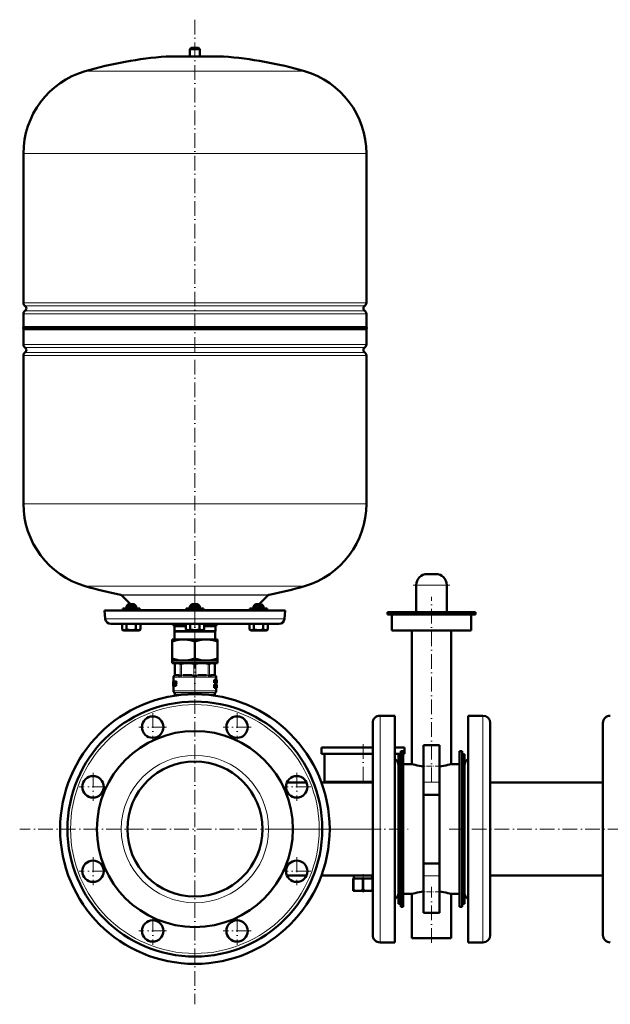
# Model space of a CAD drawing. Extents: x -1976 to 2357, y -1746 to 636.
# Tile 49 of 55: x 1127 to 1609, y -316 to 488. Entities that reach past the tile are written whole.
import ezdxf

# ---------------------------------------------------------------- set-up
doc = ezdxf.new("R2010")
doc.units = 0
doc.linetypes.add('DASHDOT', pattern=[18.5, 12, -3, 0.5, -3])

msp = doc.modelspace()

# ---------------------------------------------------------------- linework, layer by layer
at = {"color": 7, "linetype": 'DASHDOT', "lineweight": 18}
for p, q in [((1270.14, 487.8), (1270.14, -16.49)), ((1448.29, 26.4), (1478.29, 26.4)), ((1270.14, 22.36), (1270.14, -23.43)), ((1463.29, -134.37), (1463.29, 16.89)), ((1270.14, -29.67), (1270.14, -315.75)), ((1235.7, -78.19), (1235.7, -100.94)), ((1304.58, -78.19), (1304.58, -100.94)), ((1247.07, -89.56), (1224.32, -89.56)), ((1315.96, -89.56), (1293.21, -89.56)), ((1407.39, -103.41), (1407.39, -137.01)), ((1186.99, -126.9), (1186.99, -149.65)), ((1353.29, -126.9), (1353.29, -149.65)), ((1198.37, -138.27), (1175.62, -138.27)), ((1364.67, -138.27), (1341.92, -138.27)), ((1413.18, -172.71), (1127.1, -172.71)), ((1336.22, -172.71), (1445.39, -172.71)), ((1637.69, -172.71), (1476.89, -172.71)), ((1186.99, -195.78), (1186.99, -218.53)), ((1353.29, -195.78), (1353.29, -218.53)), ((1198.37, -207.15), (1175.62, -207.15)), ((1364.67, -207.15), (1341.92, -207.15)), ((1463.29, -265.52), (1463.29, -219.85)), ((1235.7, -244.49), (1235.7, -267.24)), ((1304.58, -244.49), (1304.58, -267.24)), ((1247.07, -255.86), (1224.32, -255.86)), ((1315.96, -255.86), (1293.21, -255.86))]:
    msp.add_line(p, q, dxfattribs=at)
at = {"color": 7, "lineweight": 50}
for p, q in [((1267.14, 464.74), (1266.14, 463.74)), ((1266.14, 463.74), (1270.14, 463.74)), ((1266.14, 463.74), (1266.14, 457.74)), ((1267.14, 464.74), (1270.14, 464.74)), ((1270.14, 464.74), (1273.14, 464.74)), ((1270.14, 463.74), (1274.14, 463.74)), ((1273.14, 464.74), (1274.14, 463.74)), ((1274.14, 463.74), (1274.14, 457.74)), ((1247.14, 457.74), (1293.14, 457.74)), ((1266.14, 457.74), (1247.14, 457.74)), ((1293.14, 457.74), (1274.14, 457.74)), ((1130.14, 256.62), (1130.14, 378.58)), ((1410.14, 256.62), (1410.14, 378.58)), ((1130.14, 236.94), (1130.14, 247.86)), ((1410.14, 236.94), (1410.14, 247.86)), ((1130.14, 236.94), (1270.14, 236.94)), ((1410.14, 235.24), (1130.14, 235.24)), ((1130.14, 235.24), (1130.14, 222.62)), ((1270.14, 236.94), (1369.14, 236.94)), ((1369.14, 236.94), (1410.14, 236.94)), ((1410.14, 222.62), (1410.14, 235.24)), ((1130.14, 213.86), (1130.14, 92.74)), ((1410.14, 92.74), (1410.14, 213.86)), ((1466.79, 35.4), (1459.79, 35.4)), ((1450.79, 4.4), (1450.79, 26.4)), ((1475.79, 4.4), (1475.79, 26.4)), ((1210.25, 18.13), (1217.64, 10.74)), ((1322.64, 10.74), (1330.03, 18.13)), ((1215.78, 10.74), (1214.18, 9.14)), ((1215.78, 10.74), (1214.18, 9.14)), ((1221.64, 9.14), (1214.18, 9.14)), ((1214.18, 7.24), (1214.18, 9.14)), ((1220.26, 10.74), (1215.78, 10.74)), ((1220.58, 10.74), (1220.26, 10.74)), ((1220.58, 10.74), (1222.18, 9.14)), ((1222.18, 9.14), (1221.64, 9.14)), ((1222.18, 7.24), (1222.18, 9.14)), ((1267.74, 10.74), (1266.14, 9.14)), ((1266.68, 9.14), (1266.14, 9.14)), ((1266.14, 7.24), (1266.14, 9.14)), ((1274.14, 9.14), (1266.68, 9.14)), ((1268.06, 10.74), (1267.74, 10.74)), ((1272.54, 10.74), (1268.06, 10.74)), ((1272.54, 10.74), (1274.14, 9.14)), ((1274.14, 7.24), (1274.14, 9.14)), ((1319.7, 10.74), (1318.1, 9.14)), ((1322.1, 9.14), (1318.1, 9.14)), ((1318.1, 7.24), (1318.1, 9.14)), ((1322.1, 10.74), (1319.7, 10.74)), ((1324.5, 10.74), (1322.1, 10.74)), ((1326.1, 9.14), (1322.1, 9.14)), ((1324.5, 10.74), (1326.1, 9.14)), ((1324.5, 10.74), (1326.1, 9.14)), ((1326.1, 7.24), (1326.1, 9.14)), ((1326.1, 7.24), (1326.1, 9.14)), ((1196.39, 5.74), (1270.14, 5.74)), ((1196.39, 5.74), (1196.99, -1.15)), ((1212.12, 7.24), (1211.18, 7.24)), ((1211.18, 7.24), (1211.18, 6.24)), ((1225.18, 7.24), (1212.12, 7.24)), ((1225.18, 7.24), (1225.18, 6.24)), ((1270.14, 7.24), (1263.14, 7.24)), ((1263.14, 7.24), (1263.14, 6.24)), ((1277.14, 7.24), (1270.14, 7.24)), ((1270.14, 5.74), (1343.89, 5.74)), ((1277.14, 7.24), (1277.14, 6.24)), ((1328.17, 7.24), (1315.1, 7.24)), ((1315.1, 7.24), (1315.1, 6.24)), ((1329.1, 7.24), (1328.17, 7.24)), ((1329.1, 7.24), (1329.1, 6.24)), ((1329.1, 6.24), (1329.1, 7.24)), ((1343.29, -1.15), (1343.89, 5.74)), ((1463.29, 4.29), (1427.29, 4.29)), ((1427.29, 2.29), (1427.29, 4.29)), ((1463.29, 2.29), (1427.29, 2.29)), ((1430.79, -10.71), (1430.79, 2.29)), ((1450.79, 4.29), (1450.79, 4.4)), ((1475.79, 4.4), (1450.79, 4.4)), ((1499.29, 4.29), (1463.29, 4.29)), ((1499.29, 2.29), (1463.29, 2.29)), ((1475.79, 4.29), (1475.79, 4.4)), ((1495.79, -10.71), (1495.79, 2.29)), ((1499.29, 2.29), (1499.29, 4.29)), ((1201.47, -5.26), (1270.14, -5.26)), ((1210.68, -5.26), (1210.68, -9.8)), ((1214.43, -5.26), (1214.43, -9.8)), ((1221.94, -5.26), (1221.94, -9.8)), ((1225.69, -5.26), (1225.69, -9.79)), ((1225.69, -5.26), (1225.69, -9.79)), ((1253.39, -7.26), (1262.63, -7.26)), ((1253.39, -11.26), (1253.39, -7.26)), ((1262.63, -5.26), (1262.63, -9.79)), ((1266.38, -5.26), (1266.38, -9.8)), ((1270.14, -5.26), (1338.81, -5.26)), ((1273.89, -5.26), (1273.89, -9.8)), ((1277.64, -5.26), (1277.64, -9.8)), ((1277.64, -7.26), (1286.89, -7.26)), ((1286.89, -7.26), (1286.89, -11.26)), ((1314.59, -5.26), (1314.59, -9.79)), ((1318.34, -5.26), (1318.34, -9.79)), ((1325.85, -5.26), (1325.85, -9.8)), ((1329.6, -5.26), (1329.6, -9.8)), ((1329.6, -5.26), (1329.6, -9.8)), ((1212, -10.56), (1210.68, -9.8)), ((1212, -10.56), (1223.53, -10.56)), ((1223.53, -10.56), (1224.35, -10.56)), ((1224.35, -10.56), (1225.69, -9.79)), ((1253.39, -11.26), (1286.89, -11.26)), ((1253.39, -11.26), (1253.52, -11.48)), ((1253.52, -11.48), (1286.77, -11.48)), ((1253.52, -11.48), (1253.52, -17.96)), ((1263.97, -10.56), (1262.64, -9.79)), ((1263.97, -10.56), (1264.79, -10.56)), ((1264.79, -10.56), (1276.32, -10.56)), ((1276.32, -10.56), (1277.64, -9.8)), ((1286.77, -11.48), (1286.89, -11.26)), ((1286.77, -17.96), (1286.77, -11.48)), ((1315.93, -10.56), (1314.59, -9.79)), ((1315.93, -10.56), (1316.14, -10.56)), ((1316.14, -10.56), (1322.1, -10.56)), ((1322.1, -10.56), (1328.28, -10.56)), ((1328.28, -10.56), (1329.6, -9.8)), ((1463.29, -10.71), (1430.79, -10.71)), ((1447.29, -119.71), (1447.29, -10.71)), ((1495.79, -10.71), (1463.29, -10.71)), ((1479.29, -119.71), (1479.29, -10.71)), ((1251.64, -17.96), (1251.64, -19.61)), ((1251.64, -17.96), (1260.89, -17.96)), ((1251.64, -33.61), (1251.64, -19.61)), ((1260.89, -17.96), (1270.14, -17.96)), ((1270.14, -17.96), (1279.39, -17.96)), ((1270.14, -33.61), (1270.14, -19.61)), ((1279.39, -17.96), (1288.64, -17.96)), ((1288.64, -19.61), (1288.64, -17.96)), ((1288.64, -19.61), (1288.64, -33.61)), ((1251.64, -33.61), (1251.64, -35.26)), ((1251.64, -35.26), (1260.89, -35.26)), ((1251.64, -35.26), (1251.64, -37.26)), ((1251.64, -37.26), (1270.14, -37.26)), ((1254.84, -37.26), (1253.75, -37.89)), ((1253.9, -37.82), (1253.75, -37.89)), ((1253.75, -47.12), (1253.75, -37.89)), ((1260.89, -35.26), (1270.14, -35.26)), ((1270.14, -35.26), (1279.39, -35.26)), ((1270.14, -37.26), (1288.64, -37.26)), ((1279.39, -35.26), (1288.64, -35.26)), ((1285.44, -37.26), (1286.54, -37.89)), ((1286.54, -37.89), (1286.39, -37.82)), ((1286.54, -47.12), (1286.54, -37.89)), ((1288.64, -35.26), (1288.64, -33.61)), ((1288.64, -35.26), (1288.64, -37.26)), ((1257.34, -47.26), (1254.3, -47.26)), ((1267.88, -47.26), (1260.54, -47.26)), ((1279.74, -47.26), (1272.41, -47.26)), ((1285.98, -47.26), (1282.94, -47.26)), ((1252.34, -52.42), (1252.35, -52.42)), ((1252.34, -52.42), (1252.34, -55.75)), ((1252.36, -55.66), (1252.34, -55.66)), ((1252.34, -55.75), (1252.34, -55.66)), ((1252.34, -55.88), (1252.34, -55.75)), ((1252.38, -55.88), (1252.34, -55.88)), ((1252.43, -52.42), (1252.35, -52.42)), ((1252.36, -52.75), (1252.35, -52.42)), ((1252.41, -52.75), (1252.36, -52.75)), ((1252.38, -55.88), (1252.44, -55.88)), ((1252.43, -52.42), (1252.98, -52.42)), ((1252.54, -55.88), (1252.44, -55.88)), ((1252.5, -55.66), (1252.47, -55.66)), ((1252.5, -55.4), (1252.5, -55.54)), ((1252.81, -53.32), (1252.54, -53.32)), ((1252.54, -55.19), (1252.67, -55.19)), ((1252.54, -55.88), (1252.79, -55.88)), ((1252.58, -53.11), (1252.77, -53.11)), ((1252.64, -48.71), (1252.64, -52.42)), ((1252.64, -55.88), (1252.64, -59.93)), ((1252.71, -55.12), (1252.67, -55.19)), ((1252.81, -53.34), (1252.73, -54.96)), ((1252.77, -53.11), (1252.8, -53.17)), ((1252.79, -55.88), (1252.86, -55.82)), ((1253.1, -55.88), (1252.79, -55.88)), ((1253.17, -55.82), (1252.86, -55.82)), ((1253.23, -55.67), (1252.92, -55.67)), ((1253.29, -52.42), (1252.98, -52.42)), ((1253.05, -52.47), (1252.98, -52.42)), ((1253.22, -55.45), (1252.98, -55.45)), ((1253.23, -55.18), (1253.01, -55.18)), ((1253.36, -52.47), (1253.05, -52.47)), ((1253.42, -52.62), (1253.1, -52.62)), ((1253.1, -55.88), (1253.17, -55.82)), ((1253.4, -52.84), (1253.13, -52.84)), ((1253.37, -53.11), (1253.13, -53.11)), ((1253.23, -55.67), (1253.25, -55.63)), ((1253.36, -52.47), (1253.29, -52.42)), ((1253.32, -55.82), (1253.4, -55.88)), ((1253.4, -55.88), (1254.44, -55.88)), ((1253.63, -54.96), (1253.66, -54.49)), ((1253.95, -54.96), (1253.63, -54.96)), ((1253.96, -55.12), (1253.64, -55.12)), ((1253.69, -55.19), (1253.64, -55.12)), ((1253.65, -52.42), (1254.69, -52.42)), ((1253.66, -54.49), (1253.75, -53.34)), ((1253.69, -55.19), (1254.46, -55.19)), ((1254.08, -53.34), (1253.75, -53.34)), ((1253.78, -54.02), (1253.77, -54.16)), ((1254.12, -53.17), (1253.79, -53.17)), ((1253.86, -53.11), (1254.68, -53.11)), ((1253.86, -54.49), (1254.56, -54.49)), ((1253.88, -53.8), (1254.57, -53.8)), ((1253.95, -54.96), (1253.99, -54.49)), ((1254.02, -55.19), (1253.96, -55.12)), ((1254.04, -53.8), (1254.08, -53.34)), ((1254.12, -53.17), (1254.18, -53.11)), ((1254.78, -55.88), (1254.44, -55.88)), ((1254.8, -55.19), (1254.46, -55.19)), ((1254.54, -55.66), (1254.56, -55.52)), ((1254.89, -55.66), (1254.54, -55.66)), ((1254.91, -54.49), (1254.56, -54.49)), ((1254.9, -55.52), (1254.56, -55.52)), ((1254.92, -53.8), (1254.57, -53.8)), ((1254.66, -54.28), (1254.68, -54.14)), ((1255.01, -54.28), (1254.66, -54.28)), ((1255.03, -53.11), (1254.68, -53.11)), ((1255.02, -54.14), (1254.68, -54.14)), ((1255.04, -52.42), (1254.69, -52.42)), ((1254.78, -52.89), (1254.79, -52.75)), ((1255.13, -52.89), (1254.78, -52.89)), ((1255.14, -52.75), (1254.79, -52.75)), ((1254.89, -55.66), (1254.9, -55.52)), ((1255.01, -54.28), (1255.02, -54.14)), ((1255.13, -52.89), (1255.14, -52.75)), ((1286.26, -50.87), (1285.93, -50.87)), ((1285.93, -53.45), (1285.93, -50.87)), ((1286.26, -53.45), (1285.93, -53.45)), ((1286.26, -54.86), (1285.93, -54.86)), ((1285.93, -57.44), (1285.93, -54.86)), ((1286.26, -50.87), (1286.59, -50.87)), ((1286.26, -53.45), (1286.26, -50.87)), ((1286.26, -53.45), (1286.47, -53.45)), ((1286.26, -54.86), (1286.62, -54.86)), ((1286.26, -57.44), (1286.26, -54.86)), ((1286.46, -51.35), (1286.46, -51.35)), ((1286.5, -51.71), (1286.47, -51.71)), ((1286.47, -52.02), (1286.47, -53.45)), ((1286.72, -53.45), (1286.47, -53.45)), ((1286.49, -56.02), (1286.49, -55.29)), ((1286.49, -55.29), (1286.59, -55.29)), ((1286.73, -55.63), (1286.49, -55.63)), ((1286.69, -55.91), (1286.49, -55.91)), ((1286.49, -56.02), (1286.58, -56.02)), ((1286.65, -51.33), (1286.7, -50.87)), ((1287.01, -50.87), (1286.7, -50.87)), ((1286.72, -53.45), (1286.88, -53.45)), ((1286.85, -52.4), (1286.78, -52.4)), ((1286.81, -52.77), (1286.81, -52.77)), ((1287.09, -53.45), (1286.88, -53.45)), ((1287.31, -54.86), (1287, -54.86)), ((1287, -56.35), (1287, -54.86)), ((1287.01, -50.87), (1287.25, -50.87)), ((1287.09, -51.91), (1287.05, -51.91)), ((1287.09, -51.35), (1287.1, -51.35)), ((1287.09, -53.45), (1287.09, -51.91)), ((1287.09, -53.45), (1287.25, -53.45)), ((1287.25, -50.87), (1287.25, -53.45)), ((1287.25, -51.1), (1287.27, -50.87)), ((1287.25, -53.45), (1287.37, -53.45)), ((1287.27, -50.87), (1287.58, -50.87)), ((1287.31, -54.86), (1287.45, -54.86)), ((1287.31, -56.35), (1287.31, -54.86)), ((1287.37, -53.45), (1287.51, -53.45)), ((1287.65, -54.86), (1287.45, -54.86)), ((1287.45, -54.86), (1287.45, -56.36)), ((1287.55, -52.88), (1287.51, -53.45)), ((1287.51, -53.45), (1287.74, -53.45)), ((1287.55, -52.88), (1287.71, -52.88)), ((1287.58, -50.87), (1287.7, -50.87)), ((1287.58, -52.43), (1287.63, -51.56)), ((1287.58, -52.43), (1287.69, -52.43)), ((1287.6, -54.86), (1287.6, -54.85)), ((1287.91, -54.85), (1287.61, -54.85)), ((1287.65, -51.56), (1287.63, -51.56)), ((1287.93, -54.81), (1287.63, -54.81)), ((1287.64, -48.71), (1287.64, -50.87)), ((1287.64, -51.33), (1287.64, -51.33)), ((1287.64, -53.45), (1287.64, -54.81)), ((1287.85, -54.81), (1287.64, -54.81)), ((1287.65, -51.56), (1287.69, -52.43)), ((1287.65, -54.86), (1287.74, -54.86)), ((1287.65, -56.38), (1287.65, -54.86)), ((1287.87, -50.87), (1287.7, -50.87)), ((1287.74, -53.45), (1287.71, -52.88)), ((1287.74, -53.45), (1287.82, -53.45)), ((1287.74, -54.86), (1287.74, -56.32)), ((1287.88, -54.99), (1287.74, -54.99)), ((1287.87, -55.23), (1287.74, -55.23)), ((1287.86, -55.58), (1287.74, -55.58)), ((1287.87, -56.02), (1287.74, -56.02)), ((1287.87, -53.45), (1287.82, -53.45)), ((1287.87, -50.87), (1287.93, -50.87)), ((1287.87, -53.45), (1287.87, -50.87)), ((1287.87, -53.45), (1287.93, -53.45)), ((1287.91, -52.98), (1287.91, -51.34)), ((1287.91, -51.34), (1287.92, -51.34)), ((1287.94, -51.55), (1287.91, -51.55)), ((1287.94, -52.13), (1287.91, -52.13)), ((1287.94, -52.75), (1287.91, -52.75)), ((1287.91, -52.98), (1287.92, -52.98)), ((1287.92, -55.29), (1287.91, -55.34)), ((1287.91, -55.34), (1287.91, -55.42)), ((1287.94, -55.37), (1287.91, -55.37)), ((1287.91, -55.42), (1287.91, -55.53)), ((1287.94, -55.45), (1287.91, -55.45)), ((1287.91, -55.53), (1287.91, -55.65)), ((1287.92, -55.58), (1287.91, -55.58)), ((1287.91, -55.65), (1287.91, -55.74)), ((1287.91, -55.74), (1287.92, -55.83)), ((1287.93, -55.28), (1287.92, -55.28)), ((1287.94, -55.31), (1287.92, -55.31)), ((1287.92, -55.58), (1287.92, -55.45)), ((1287.92, -55.81), (1287.92, -55.58)), ((1287.92, -55.83), (1287.93, -55.92)), ((1287.93, -50.87), (1287.94, -51.01)), ((1287.94, -55.31), (1287.93, -55.28)), ((1287.93, -55.92), (1287.94, -56.06)), ((1287.94, -51.01), (1287.94, -52.08)), ((1287.94, -51.55), (1287.94, -52.08)), ((1287.94, -52.08), (1287.94, -52.13)), ((1287.94, -52.13), (1287.94, -52.2)), ((1287.94, -52.2), (1287.94, -52.75)), ((1287.94, -52.2), (1287.94, -53.27)), ((1287.94, -54.83), (1287.94, -54.91)), ((1287.94, -54.91), (1287.94, -55.45)), ((1287.94, -55.37), (1287.94, -55.31)), ((1287.94, -55.45), (1287.94, -55.37)), ((1287.94, -56.06), (1287.94, -56.23)), ((1287.94, -56.23), (1287.94, -56.44)), ((1253.31, -61.43), (1253.23, -61.35)), ((1253.89, -62.84), (1253.89, -63.89)), ((1254.28, -63.6), (1254.28, -63.68)), ((1254.35, -63.35), (1254.33, -63.35)), ((1254.65, -63.35), (1254.33, -63.35)), ((1254.66, -63.35), (1254.35, -63.35)), ((1254.45, -63.46), (1254.35, -63.35)), ((1254.77, -63.46), (1254.45, -63.46)), ((1254.5, -63.7), (1254.45, -63.46)), ((1254.82, -63.7), (1254.5, -63.7)), ((1254.5, -63.79), (1254.5, -63.7)), ((1254.57, -63.79), (1254.5, -63.79)), ((1254.77, -63.46), (1254.66, -63.35)), ((1254.82, -63.7), (1254.77, -63.46)), ((1254.82, -63.75), (1254.82, -63.7)), ((1286.26, -57.44), (1285.93, -57.44)), ((1286.22, -63.86), (1286.25, -63.79)), ((1286.55, -63.79), (1286.25, -63.79)), ((1286.26, -57.44), (1286.49, -57.44)), ((1286.39, -62.84), (1286.39, -63.79)), ((1286.67, -63.73), (1286.39, -63.73)), ((1286.49, -56.45), (1286.49, -57.44)), ((1286.49, -56.45), (1286.55, -56.45)), ((1286.58, -56.47), (1286.49, -56.47)), ((1286.62, -56.53), (1286.49, -56.53)), ((1286.65, -56.64), (1286.49, -56.64)), ((1286.5, -57.44), (1286.49, -57.39)), ((1286.82, -57.44), (1286.5, -57.44)), ((1286.52, -63.9), (1286.55, -63.79)), ((1286.55, -63.79), (1286.68, -63.79)), ((1286.68, -56.77), (1286.65, -56.64)), ((1286.82, -57.44), (1286.68, -56.77)), ((1286.74, -56.27), (1286.74, -56.28)), ((1286.82, -56.43), (1286.85, -56.55)), ((1286.82, -57.44), (1287.03, -57.44)), ((1286.85, -56.55), (1286.88, -56.67)), ((1286.98, -61.43), (1287.06, -61.35)), ((1287.31, -56.35), (1287, -56.35)), ((1287.55, -57.48), (1287.24, -57.48)), ((1287.65, -56.38), (1287.45, -56.38)), ((1287.91, -57.48), (1287.61, -57.48)), ((1287.89, -57.45), (1287.62, -57.45)), ((1287.64, -57.48), (1287.64, -59.93)), ((1287.86, -57.34), (1287.67, -57.34)), ((1287.86, -56.76), (1287.73, -56.76)), ((1287.91, -56.33), (1287.74, -56.33)), ((1287.92, -56.42), (1287.74, -56.42)), ((1287.93, -56.52), (1287.74, -56.52)), ((1287.93, -56.63), (1287.74, -56.63)), ((1287.86, -57.34), (1287.86, -56.76)), ((1287.93, -56.76), (1287.86, -56.76)), ((1287.93, -56.87), (1287.87, -56.87)), ((1287.93, -56.95), (1287.89, -56.95)), ((1287.92, -57), (1287.9, -57)), ((1287.92, -56.42), (1287.91, -56.33)), ((1287.93, -57.44), (1287.91, -57.48)), ((1287.93, -56.52), (1287.92, -56.42)), ((1287.92, -57), (1287.93, -56.95)), ((1287.93, -56.63), (1287.93, -56.52)), ((1287.93, -56.76), (1287.93, -56.63)), ((1287.93, -56.87), (1287.93, -56.76)), ((1287.93, -56.95), (1287.93, -56.87)), ((1287.94, -56.44), (1287.94, -56.71)), ((1287.94, -56.71), (1287.94, -57.07)), ((1287.94, -57.07), (1287.94, -57.31)), ((1433.29, -80.21), (1421.29, -80.21)), ((1433.29, -80.21), (1433.29, -128.36)), ((1493.29, -217.06), (1493.29, -80.21)), ((1493.29, -80.21), (1505.29, -80.21)), ((1415.29, -86.21), (1415.29, -131.24)), ((1511.29, -214.18), (1511.29, -86.21)), ((1603.29, -86.21), (1603.29, -131.24)), ((1469.79, -104.21), (1456.79, -104.21)), ((1456.79, -104.21), (1456.79, -134.45)), ((1469.79, -104.21), (1469.79, -134.45)), ((1373.39, -106.21), (1407.39, -106.21)), ((1373.39, -106.21), (1373.39, -111.21)), ((1373.39, -111.21), (1407.39, -111.21)), ((1375.89, -111.21), (1375.89, -134.21)), ((1407.39, -106.21), (1415.29, -106.21)), ((1407.39, -111.21), (1415.29, -111.21)), ((1433.31, -106.21), (1441.39, -106.21)), ((1433.31, -111.21), (1438.29, -111.21)), ((1436.29, -201.96), (1436.29, -111.71)), ((1436.29, -111.71), (1438.29, -111.71)), ((1438.29, -109.21), (1440.29, -109.21)), ((1438.29, -236.21), (1438.29, -109.21)), ((1440.29, -236.21), (1440.29, -109.21)), ((1440.29, -111.21), (1441.39, -111.21)), ((1441.39, -106.21), (1441.39, -111.21)), ((1486.29, -109.21), (1488.29, -109.21)), ((1486.29, -236.21), (1486.29, -109.21)), ((1488.29, -236.21), (1488.29, -109.21)), ((1488.29, -111.71), (1488.29, -143.47)), ((1490.29, -111.71), (1488.29, -111.71)), ((1490.29, -111.71), (1490.29, -143.47)), ((1440.29, -225.71), (1440.29, -119.71)), ((1447.29, -119.71), (1440.29, -119.71)), ((1486.29, -119.71), (1479.29, -119.71)), ((1433.29, -128.36), (1433.29, -265.21)), ((1490.29, -197.64), (1490.29, -120.71)), ((1345.32, -134.66), (1361.26, -134.66)), ((1373.39, -134.66), (1415.29, -134.66)), ((1375.89, -134.21), (1407.39, -134.21)), ((1407.39, -134.21), (1415.29, -134.21)), ((1415.29, -131.24), (1415.29, -259.21)), ((1456.79, -144.71), (1456.79, -134.45)), ((1469.79, -144.71), (1469.79, -134.45)), ((1511.29, -134.66), (1603.29, -134.66)), ((1603.29, -131.24), (1603.29, -259.21)), ((1488.29, -143.47), (1488.29, -233.71)), ((1490.29, -143.47), (1490.29, -233.71)), ((1456.79, -144.71), (1469.79, -144.71)), ((1456.79, -200.71), (1456.79, -144.71)), ((1469.79, -200.71), (1469.79, -144.71)), ((1456.79, -200.71), (1469.79, -200.71)), ((1456.79, -210.98), (1456.79, -200.71)), ((1469.79, -210.98), (1469.79, -200.71)), ((1490.29, -224.71), (1490.29, -197.64)), ((1436.29, -233.71), (1436.29, -201.96)), ((1345.32, -210.76), (1361.26, -210.76)), ((1373.39, -210.76), (1415.29, -210.76)), ((1399.39, -213.21), (1399.64, -213.21)), ((1399.39, -213.21), (1399.39, -222.21)), ((1399.64, -213.21), (1399.64, -222.21)), ((1407.15, -213.21), (1399.64, -213.21)), ((1399.89, -210.76), (1399.89, -213.21)), ((1407.15, -213.21), (1407.15, -222.21)), ((1407.15, -213.21), (1407.64, -213.21)), ((1407.64, -213.21), (1407.64, -222.21)), ((1415.15, -213.21), (1407.64, -213.21)), ((1414.89, -210.76), (1414.89, -213.21)), ((1415.15, -213.21), (1415.15, -222.21)), ((1415.15, -213.21), (1415.29, -213.21)), ((1456.79, -210.98), (1456.79, -241.21)), ((1469.79, -210.98), (1469.79, -241.21)), ((1511.29, -210.76), (1603.29, -210.76)), ((1511.29, -259.21), (1511.29, -214.18)), ((1399.39, -222.21), (1399.64, -222.21)), ((1399.39, -223.21), (1399.39, -222.21)), ((1399.39, -223.21), (1400.85, -223.21)), ((1405.94, -223.21), (1400.85, -223.21)), ((1405.94, -223.21), (1408.85, -223.21)), ((1407.15, -222.21), (1407.64, -222.21)), ((1413.94, -223.21), (1408.85, -223.21)), ((1413.94, -223.21), (1415.29, -223.21)), ((1415.15, -222.21), (1415.29, -222.21)), ((1493.29, -265.21), (1493.29, -217.06)), ((1440.29, -225.71), (1447.29, -225.71)), ((1447.29, -261.71), (1447.29, -225.71)), ((1479.29, -225.71), (1486.29, -225.71)), ((1479.29, -261.71), (1479.29, -225.71)), ((1436.29, -233.71), (1438.29, -233.71)), ((1438.29, -236.21), (1440.29, -236.21)), ((1486.29, -236.21), (1488.29, -236.21)), ((1490.29, -233.71), (1488.29, -233.71)), ((1469.79, -241.21), (1456.79, -241.21)), ((1463.29, -261.71), (1447.29, -261.71)), ((1479.29, -261.71), (1463.29, -261.71)), ((1433.29, -265.21), (1421.29, -265.21)), ((1493.29, -265.21), (1505.29, -265.21))]:
    msp.add_line(p, q, dxfattribs=at)
at = {"color": 7, "linetype": 'DASHDOT', "lineweight": 18, "ltscale": 0.210416}
msp.add_line((1270.14, 465.44), (1270.14, 457.02), dxfattribs=at)
at = {"color": 7, "lineweight": 18}
for p, q in [((1270.14, 457.72), (1246.78, 457.72)), ((1293.51, 457.72), (1270.14, 457.72)), ((1270.14, 445.78), (1180.54, 445.78)), ((1359.74, 445.78), (1270.14, 445.78)), ((1270.14, 378.58), (1130.14, 378.58)), ((1410.14, 378.58), (1270.14, 378.58)), ((1130.14, 256.62), (1270.14, 256.62)), ((1270.14, 254.34), (1131.39, 254.34)), ((1131.39, 250.13), (1270.14, 250.13)), ((1270.14, 256.62), (1410.14, 256.62)), ((1408.9, 254.34), (1270.14, 254.34)), ((1270.14, 250.13), (1408.9, 250.13)), ((1270.14, 247.86), (1130.14, 247.86)), ((1410.14, 247.86), (1270.14, 247.86)), ((1130.14, 222.62), (1410.14, 222.62)), ((1131.39, 220.34), (1408.9, 220.34)), ((1410.14, 213.86), (1130.14, 213.86)), ((1131.39, 216.13), (1408.9, 216.13)), ((1130.14, 92.74), (1410.14, 92.74)), ((1180.54, 25.54), (1270.14, 25.54)), ((1270.14, 25.54), (1359.74, 25.54)), ((1475.79, 26.4), (1450.79, 26.4)), ((1209.47, 18.54), (1270.14, 18.54)), ((1210.25, 18.13), (1330.03, 18.13)), ((1270.14, 18.54), (1330.81, 18.54)), ((1212.12, 6.24), (1211.18, 6.24)), ((1225.18, 6.24), (1212.12, 6.24)), ((1225.18, 6.53), (1263.14, 6.53)), ((1270.14, 6.24), (1263.14, 6.24)), ((1277.14, 6.24), (1270.14, 6.24)), ((1277.14, 6.53), (1315.1, 6.53)), ((1328.17, 6.24), (1315.1, 6.24)), ((1329.1, 6.24), (1328.17, 6.24)), ((1196.99, -1.15), (1270.14, -1.15)), ((1270.14, -1.15), (1343.29, -1.15)), ((1253.9, -37.82), (1253.9, -47.1)), ((1258.11, -47.1), (1258.11, -37.82)), ((1259.2, -37.82), (1259.2, -47.1)), ((1269.38, -47.1), (1269.38, -37.82)), ((1270.91, -37.82), (1270.91, -47.1)), ((1281.09, -47.1), (1281.09, -37.82)), ((1282.17, -37.82), (1282.17, -47.1)), ((1286.39, -47.1), (1286.39, -37.82)), ((1253.74, -47.3), (1253.62, -47.3)), ((1253.77, -47.3), (1253.74, -47.3)), ((1253.75, -47.12), (1253.88, -47.11)), ((1254.03, -47.27), (1253.77, -47.3)), ((1253.88, -47.11), (1253.9, -47.1)), ((1253.9, -47.1), (1254.19, -47.07)), ((1254.49, -47.06), (1257.52, -47.06)), ((1257.98, -47.3), (1257.65, -47.27)), ((1257.82, -47.07), (1258.11, -47.1)), ((1258, -47.3), (1257.98, -47.3)), ((1258.11, -47.1), (1258.14, -47.11)), ((1259.15, -47.3), (1259.09, -47.3)), ((1259.14, -47.11), (1259.2, -47.1)), ((1259.84, -47.27), (1259.15, -47.3)), ((1259.2, -47.1), (1259.91, -47.07)), ((1260.62, -47.06), (1267.95, -47.06)), ((1269.31, -47.3), (1268.59, -47.27)), ((1268.67, -47.07), (1269.38, -47.1)), ((1269.37, -47.3), (1269.31, -47.3)), ((1269.38, -47.1), (1269.43, -47.11)), ((1270.85, -47.11), (1270.91, -47.1)), ((1270.91, -47.1), (1271.62, -47.07)), ((1270.97, -47.3), (1270.91, -47.3)), ((1271.69, -47.27), (1270.97, -47.3)), ((1272.33, -47.06), (1279.66, -47.06)), ((1280.38, -47.07), (1281.09, -47.1)), ((1281.14, -47.3), (1280.44, -47.27)), ((1281.09, -47.1), (1281.14, -47.11)), ((1281.19, -47.3), (1281.14, -47.3)), ((1282.15, -47.11), (1282.17, -47.1)), ((1282.17, -47.1), (1282.46, -47.07)), ((1282.31, -47.3), (1282.28, -47.3)), ((1282.63, -47.27), (1282.31, -47.3)), ((1282.76, -47.06), (1285.8, -47.06)), ((1286.09, -47.07), (1286.39, -47.1)), ((1286.52, -47.3), (1286.25, -47.27)), ((1286.39, -47.1), (1286.41, -47.11)), ((1286.41, -47.11), (1286.54, -47.12)), ((1286.54, -47.3), (1286.52, -47.3)), ((1286.67, -47.3), (1286.54, -47.3)), ((1252.66, -48.74), (1252.64, -48.71)), ((1252.72, -48.76), (1256.64, -48.76)), ((1258.29, -48.74), (1257.27, -48.74)), ((1259.01, -48.76), (1268.47, -48.76)), ((1271.82, -48.76), (1281.28, -48.76)), ((1283.01, -48.74), (1282, -48.74)), ((1283.64, -48.76), (1287.56, -48.76)), ((1287.64, -48.71), (1287.63, -48.74)), ((1252.64, -59.93), (1270.14, -59.93)), ((1253.23, -61.35), (1270.14, -61.35)), ((1253.31, -61.43), (1270.14, -61.43)), ((1253.89, -62.84), (1261.19, -62.84)), ((1261.19, -62.84), (1264.18, -62.84)), ((1270.14, -59.93), (1287.64, -59.93)), ((1270.14, -61.35), (1287.06, -61.35)), ((1270.14, -61.43), (1286.98, -61.43)), ((1276.1, -62.84), (1285.16, -62.84)), ((1285.16, -62.84), (1286.39, -62.84)), ((1286.68, -56.77), (1286.49, -56.77)), ((1421.29, -80.21), (1421.29, -128.36)), ((1505.29, -217.06), (1505.29, -80.21)), ((1421.29, -128.36), (1421.29, -265.21)), ((1469.79, -134.45), (1456.79, -134.45)), ((1469.79, -210.98), (1456.79, -210.98)), ((1505.29, -265.21), (1505.29, -217.06))]:
    msp.add_line(p, q, dxfattribs=at)
at = {"color": 7, "linetype": 'DASHDOT', "lineweight": 18, "ltscale": 0.150014}
for p, q in [((1218.18, 11.24), (1218.18, 5.24)), ((1322.1, 11.24), (1322.1, 5.24))]:
    msp.add_line(p, q, dxfattribs=at)
at = {"color": 7, "linetype": 'DASHDOT', "lineweight": 18, "ltscale": 0.023112}
msp.add_line((1218.18, -10.64), (1218.18, -9.71), dxfattribs=at)
at = {"color": 7, "linetype": 'DASHDOT', "lineweight": 18, "ltscale": 0.023199}
msp.add_line((1322.1, -10.64), (1322.1, -9.71), dxfattribs=at)
at = {"color": 7, "linetype": 'DASHDOT', "lineweight": 18, "ltscale": 0.109586}
msp.add_line((1270.14, -37.63), (1270.14, -33.24), dxfattribs=at)
at = {"color": 7, "linetype": 'DASHDOT', "lineweight": 18, "ltscale": 0.45557}
msp.add_line((1270.14, -47.18), (1270.14, -65.4), dxfattribs=at)
at = {"color": 7, "linetype": 'DASHDOT', "lineweight": 18, "ltscale": 0.390015}
for p, q in [((1471.09, -121.45), (1455.49, -121.45)), ((1471.09, -223.98), (1455.49, -223.98))]:
    msp.add_line(p, q, dxfattribs=at)
at = {"color": 7, "linetype": 'DASHDOT', "lineweight": 18, "ltscale": 0.373512}
msp.add_line((1407.39, -209.52), (1407.39, -224.46), dxfattribs=at)
at = {"color": 7, "lineweight": 50}
for points in [[(1210.68, -9.8), (1211.16, -10.04), (1211.62, -10.23), (1212.05, -10.33), (1212.46, -10.38), (1213.09, -10.33), (1213.74, -10.14), (1214.43, -9.8)], [(1214.43, -9.8), (1215.39, -10.05), (1216.32, -10.23), (1217.17, -10.33), (1218, -10.38), (1219.26, -10.33), (1220.54, -10.14), (1221.94, -9.8)], [(1221.94, -9.79), (1222.42, -10.04), (1222.89, -10.22), (1223.31, -10.33), (1223.73, -10.37), (1224.36, -10.32), (1225, -10.13), (1225.64, -9.82)], [(1221.94, -9.8), (1222.42, -10.04), (1222.88, -10.22), (1223.3, -10.33), (1223.81, -10.37)], [(1223.81, -10.37), (1224.4, -10.31), (1224.99, -10.13), (1225.69, -9.79)], [(1262.63, -9.79), (1263.11, -10.04), (1263.58, -10.22), (1264, -10.33), (1264.51, -10.37)], [(1264.51, -10.37), (1265.1, -10.31), (1265.69, -10.14), (1266.38, -9.8)], [(1266.38, -9.8), (1267.34, -10.04), (1268.28, -10.23), (1269.12, -10.33), (1269.96, -10.38), (1271.21, -10.33), (1272.5, -10.14), (1273.89, -9.8)], [(1273.89, -9.8), (1274.37, -10.05), (1274.83, -10.23), (1275.26, -10.33), (1275.68, -10.38), (1276.3, -10.33), (1276.95, -10.14), (1277.64, -9.8)], [(1315.59, -10.24), (1316.22, -10.36), (1316.85, -10.35), (1317.21, -10.27), (1317.58, -10.16), (1318.34, -9.79)], [(1318.34, -9.79), (1319.3, -10.04), (1320.23, -10.22), (1321.08, -10.33), (1322.1, -10.37)], [(1322.1, -10.37), (1323.27, -10.31), (1324.46, -10.14), (1325.85, -9.8)], [(1325.85, -9.8), (1326.33, -10.04), (1326.79, -10.23), (1327.22, -10.33), (1327.63, -10.38), (1328.26, -10.33), (1328.91, -10.14), (1329.6, -9.8)], [(1251.64, -19.61), (1253.57, -19.02), (1255.48, -18.55), (1256.94, -18.28), (1258.38, -18.09), (1259.82, -17.99), (1260.89, -17.96)], [(1260.89, -17.96), (1262.5, -18.02), (1264.11, -18.18), (1265.18, -18.34), (1266.25, -18.54), (1268.39, -19.07), (1270.14, -19.61)], [(1270.14, -19.61), (1272.07, -19.02), (1273.98, -18.55), (1275.44, -18.28), (1276.88, -18.09), (1278.32, -17.99), (1279.39, -17.96)], [(1279.39, -17.96), (1281, -18.02), (1282.61, -18.18), (1283.68, -18.34), (1284.75, -18.54), (1286.89, -19.07), (1288.64, -19.61)], [(1260.89, -35.26), (1259.28, -35.21), (1257.67, -35.05), (1256.6, -34.89), (1255.54, -34.68), (1253.39, -34.15), (1251.64, -33.61)], [(1256.01, -37.26), (1255.33, -37.32), (1254.63, -37.5), (1253.9, -37.82)], [(1258.11, -37.82), (1257.38, -37.5), (1256.68, -37.32), (1256.01, -37.26)], [(1259.2, -37.82), (1258.66, -37.89), (1258.26, -37.87), (1258.11, -37.82)], [(1264.29, -37.26), (1262.56, -37.33), (1260.79, -37.53), (1259.2, -37.82)], [(1270.14, -33.61), (1268.22, -34.2), (1266.3, -34.67), (1264.85, -34.94), (1263.4, -35.13), (1261.96, -35.24), (1260.89, -35.26)], [(1269.38, -37.82), (1267.61, -37.5), (1265.93, -37.32), (1264.29, -37.26)], [(1279.39, -35.26), (1277.78, -35.21), (1276.17, -35.05), (1275.1, -34.89), (1274.04, -34.68), (1271.89, -34.15), (1270.14, -33.61)], [(1276, -37.26), (1274.27, -37.33), (1272.51, -37.53), (1270.91, -37.82)], [(1281.09, -37.82), (1279.32, -37.5), (1277.64, -37.32), (1276, -37.26)], [(1288.64, -33.61), (1286.72, -34.2), (1284.8, -34.67), (1283.35, -34.94), (1281.9, -35.13), (1280.46, -35.24), (1279.39, -35.26)], [(1282.17, -37.82), (1282.02, -37.87), (1281.84, -37.89), (1281.37, -37.87), (1281.09, -37.82)], [(1284.28, -37.26), (1283.56, -37.33), (1282.83, -37.53), (1282.17, -37.82)], [(1286.39, -37.82), (1285.65, -37.5), (1284.96, -37.32), (1284.28, -37.26)], [(1252.36, -55.54), (1252.37, -55.84), (1252.37, -55.87), (1252.38, -55.88)], [(1252.43, -52.42), (1252.41, -52.59), (1252.41, -52.63)], [(1252.44, -55.88), (1252.46, -55.7), (1252.47, -55.66)], [(1252.54, -55.19), (1252.52, -55.24), (1252.5, -55.4)], [(1252.5, -55.54), (1252.5, -55.64), (1252.52, -55.84), (1252.53, -55.86), (1252.54, -55.88)], [(1252.54, -53.32), (1252.55, -53.17), (1252.56, -53.13), (1252.58, -53.11)], [(1253.77, -54.16), (1253.78, -54.34), (1253.86, -54.49)], [(1253.88, -53.8), (1253.81, -53.87), (1253.78, -54.02)], [(1253.79, -53.17), (1253.82, -53.13), (1253.86, -53.11)], [(1254.44, -55.88), (1254.51, -55.81), (1254.54, -55.66)], [(1254.56, -55.52), (1254.54, -55.3), (1254.51, -55.23), (1254.46, -55.19)], [(1254.56, -54.49), (1254.63, -54.42), (1254.66, -54.28)], [(1254.68, -54.14), (1254.67, -53.96), (1254.63, -53.85), (1254.61, -53.82), (1254.57, -53.8)], [(1254.68, -53.11), (1254.75, -53.04), (1254.78, -52.89)], [(1254.79, -52.75), (1254.79, -52.58), (1254.75, -52.47), (1254.73, -52.44), (1254.69, -52.42)], [(1254.78, -55.88), (1254.85, -55.81), (1254.89, -55.66)], [(1254.9, -55.52), (1254.89, -55.34), (1254.86, -55.23), (1254.83, -55.2), (1254.8, -55.19)], [(1254.91, -54.49), (1254.98, -54.42), (1255.01, -54.28)], [(1255.02, -54.14), (1255.01, -53.96), (1254.98, -53.85), (1254.96, -53.82), (1254.92, -53.8)], [(1255.03, -53.11), (1255.1, -53.04), (1255.13, -52.89)], [(1255.14, -52.75), (1255.14, -52.58), (1255.1, -52.47), (1255.08, -52.44), (1255.04, -52.42)], [(1286.69, -55.91), (1286.65, -55.98), (1286.58, -56.02)], [(1286.59, -55.29), (1286.65, -55.3), (1286.68, -55.33), (1286.71, -55.4), (1286.73, -55.63)], [(1286.62, -54.86), (1286.72, -54.88), (1286.81, -54.95), (1286.91, -55.18), (1286.94, -55.56)], [(1287.92, -51.34), (1287.93, -51.35), (1287.93, -51.35), (1287.93, -51.38), (1287.94, -51.55)], [(1287.94, -52.75), (1287.93, -52.96), (1287.92, -52.98)], [(1287.94, -53.27), (1287.94, -53.4), (1287.93, -53.45)], [(1254.33, -63.35), (1254.33, -63.35), (1254.32, -63.35), (1254.31, -63.36), (1254.3, -63.39), (1254.29, -63.46), (1254.28, -63.6)], [(1287.24, -57.48), (1287.13, -57.38), (1287.06, -57.18), (1287.02, -56.88), (1287, -56.35)], [(1287.55, -57.48), (1287.44, -57.39), (1287.38, -57.21), (1287.33, -56.84), (1287.31, -56.35)], [(1287.45, -56.36), (1287.46, -56.7), (1287.5, -56.92), (1287.52, -56.96), (1287.56, -56.98)], [(1287.74, -56.32), (1287.72, -57), (1287.68, -57.28), (1287.66, -57.38), (1287.62, -57.45), (1287.55, -57.48)], [(1287.56, -56.98), (1287.63, -56.82), (1287.65, -56.38)], [(1287.89, -56.96), (1287.9, -57), (1287.91, -57.02)], [(1447.29, -119.71), (1449.87, -120.43), (1451.55, -120.84), (1453.5, -121.25), (1455.1, -121.53), (1456.79, -121.77)], [(1469.79, -121.77), (1471.5, -121.52), (1473.11, -121.24), (1475.06, -120.83), (1476.74, -120.43), (1477.89, -120.12), (1479.29, -119.71)], [(1456.79, -223.66), (1455.09, -223.9), (1453.48, -224.18), (1451.52, -224.59), (1449.84, -225), (1448.53, -225.35), (1447.29, -225.71)], [(1469.79, -223.66), (1471.49, -223.9), (1473.1, -224.18), (1475.06, -224.59), (1476.75, -225), (1479.29, -225.71)]]:
    msp.add_lwpolyline(points, dxfattribs=at)
at = {"color": 7, "lineweight": 18}
for points in [[(1258.14, -47.11), (1258.65, -47.12), (1259.14, -47.11)], [(1281.14, -47.11), (1281.84, -47.12), (1282.15, -47.11)]]:
    msp.add_lwpolyline(points, dxfattribs=at)
at = {"color": 7, "lineweight": 50}
for centre, radius in [((1270.14, -172.71), 110.03), ((1270.14, -172.71), 104.03), ((1235.7, -89.56), 8.75), ((1304.58, -89.56), 8.75), ((1270.14, -172.71), 80), ((1270.14, -172.71), 55.15), ((1186.99, -138.27), 8.75), ((1353.29, -138.27), 8.75), ((1186.99, -207.15), 8.75), ((1353.29, -207.15), 8.75), ((1235.7, -255.86), 8.75), ((1304.58, -255.86), 8.75)]:
    msp.add_circle(centre, radius, dxfattribs=at)
at = {"color": 7, "lineweight": 18}
for radius in [101.53, 60.15]:
    msp.add_circle((1270.14, -172.71), radius, dxfattribs=at)
at = {"color": 7, "lineweight": 50}
for centre, radius, start, end in [((1270.14, 138.58), 320, 94.18723, 106.2602), ((1247.14, 452.74), 5, 89.99801, 94.18723), ((1293.14, 452.74), 5, 85.81278, 90.00199), ((1270.14, 138.58), 320, 73.73979, 85.81278), ((1200.14, 378.58), 70, 106.2602, 180.00001), ((1340.14, 378.58), 70, 0, 73.73979), ((1132.84, 256.62), 2.7, 180.00001, 237.42103), ((1132.84, 247.86), 2.7, 122.57897, 180.00001), ((1130.04, 252.24), 2.5, 302.57897, 57.42103), ((1410.24, 252.24), 2.5, 122.57897, 237.42103), ((1407.44, 256.62), 2.7, 302.57897, 360), ((1407.44, 247.86), 2.7, 0, 57.42103), ((1131.34, 236.09), 1.47, 144.73562, 215.26438), ((1408.94, 236.09), 1.47, 324.73561, 35.26439), ((1132.84, 222.62), 2.7, 180.00001, 237.42103), ((1130.04, 218.24), 2.5, 302.57897, 57.42103), ((1410.24, 218.24), 2.5, 122.57897, 237.42103), ((1407.44, 222.62), 2.7, 302.57897, 360), ((1132.84, 213.86), 2.7, 122.57897, 180.00001), ((1407.44, 213.86), 2.7, 0, 57.42103), ((1200.14, 92.74), 70, 180.00001, 253.7398), ((1340.14, 92.74), 70, 286.26021, 360), ((1459.79, 26.4), 9, 90, 180.00001), ((1466.79, 26.4), 9, 0, 90), ((1270.14, 332.74), 320, 253.7398, 259.07135), ((1270.14, 332.74), 320, 280.92865, 286.26021), ((1209.19, 17.07), 1.5, 45, 79.07135), ((1331.09, 17.07), 1.5, 100.92865, 135), ((1210.68, 6.24), 0.5, 270, 360), ((1225.68, 6.24), 0.5, 180.00001, 270), ((1262.64, 6.24), 0.5, 270, 360), ((1277.64, 6.24), 0.5, 180.00001, 270), ((1314.6, 6.24), 0.5, 270, 360), ((1329.6, 6.24), 0.5, 180.00001, 270), ((1329.6, 6.24), 0.5, 180.00001, 270), ((1201.47, -0.76), 4.5, 184.99999, 270), ((1254.55, -5.26), 2.31, 180.00001, 240), ((1285.74, -5.26), 2.31, 300, 360), ((1338.81, -0.76), 4.5, 270, 355), ((1317.02, -5.71), 4.75, 239.2257, 252.53631), ((1270.13, -34.15), 3.74, 258.34456, 270.14492), ((1270.15, -34.17), 3.73, 269.82525, 281.67341), ((1254.14, -48.71), 1.5, 110.51769, 180.01663), ((1253.55, -47.12), 0.2, 290.51649, 359.99994), ((1286.74, -47.12), 0.2, 180.00006, 249.48351), ((1286.14, -48.71), 1.5, 360, 69.48231), ((1579.44, -55.83), 327.1, 179.4611, 179.97064), ((1581.56, -59.34), 329.22, 178.83156, 179.33789), ((1606.56, -65.26), 354.23, 178.06903, 178.44795), ((1251.93, -54.93), 0.804, 346.28205, 357.95076), ((1252.15, -53.28), 0.659, 355.21423, 9.50197), ((1252.27, -55.48), 0.68, 329.83002, 343.4584), ((1251.33, -55.17), 1.67, 342.64102, 350.36761), ((1250.47, -55.03), 2.54, 350.29613, 356.41289), ((1691.97, -81.08), 439.73, 176.35272, 176.62366), ((1252.58, -52.73), 0.537, 11.93293, 28.82321), ((1251.75, -52.92), 1.39, 3.33346, 12.45478), ((1250.84, -52.97), 2.29, 356.61033, 3.34865), ((1252.59, -55.48), 0.67, 329.33451, 343.20275), ((1255.14, -55.33), 1.92, 175.68163, 183.6876), ((1254.48, -55.38), 1.26, 183.2452, 193.32766), ((1754.19, -88.4), 502.07, 175.96892, 176.20644), ((1253.73, -55.57), 0.486, 192.76261, 211.55812), ((1252.89, -52.73), 0.536, 11.93106, 28.84056), ((1255.18, -53.22), 1.82, 168.05201, 176.6245), ((1254.67, -53.1), 1.3, 158.46827, 168.61113), ((1252.31, -52.88), 1.13, 8.19327, 13.02677), ((1253.98, -52.82), 0.553, 140.94054, 158.72604), ((1253.67, -52.55), 0.137, 94.96282, 144.14332), ((1254.09, -55.01), 0.46, 173.29359, 193.80342), ((1254.29, -53.38), 0.536, 157.87085, 175.90894), ((1254.41, -55.01), 0.46, 173.29359, 193.80342), ((1254.61, -53.38), 0.536, 157.85198, 175.9095), ((1257.72, -52.08), 28.75, 0.12211, 1.45497), ((1295.3, -50.78), 8.85, 183.75277, 186.08911), ((1116.86, -74.52), 171.16, 7.07256, 7.65807), ((1108.21, -73.44), 179.8, 6.71935, 7.20986), ((1285.93, -55.66), 0.808, 341.93809, 1.90167), ((1286.52, -56.01), 0.347, 311.08134, 333.0587), ((1281.03, -53.08), 5.78, 3.08658, 6.75125), ((1297.28, -53.56), 10.5, 173.62702, 175.66674), ((1286.17, -55.83), 0.74, 332.53236, 345.66971), ((1112.83, -32.44), 175.15, 353.4585, 353.96018), ((1112.94, -33.84), 175.04, 353.56813, 354.14514), ((1285.53, -55.65), 1.4, 345.12082, 353.66135), ((1284.76, -55.56), 2.18, 353.62799, 0.1734), ((1278.6, -50.92), 8.5, 354.78162, 357.08963), ((1313.43, -51.94), 26.34, 178.72149, 179.92191), ((1138.36, -40.3), 149.59, 354.95599, 355.94644), ((1287.68, -54.86), 0.0713, 137.90107, 177.49856), ((1282.38, -51.26), 5.26, 356.72076, 359.16816), ((1293.94, -51.24), 6.3, 180.82687, 182.93546), ((1135.08, -59.51), 152.86, 2.27359, 3.24088), ((1294.88, -55.55), 7.02, 177.37795, 180.2111), ((1294.42, -55.61), 6.56, 179.75648, 183.60237), ((1291.61, -55.4), 3.75, 173.7637, 177.42367), ((1291.78, -55.75), 3.92, 183.94981, 188.48372), ((1289.05, -55.11), 1.17, 167.41453, 174.23956), ((1287.98, -54.86), 0.0722, 138.12082, 177.23096), ((1287.95, -55.29), 0.0281, 137.9531, 180.51212), ((1287.91, -54.83), 0.0248, 349.9677, 54.46899), ((1287.92, -55.28), 0.0146, 0.79682, 48.9847), ((1254.64, -59.93), 2, 179.99999, 225), ((1251.89, -62.84), 2, 0, 45.00029), ((1255.19, -63.69), 0.919, 179.49174, 188.41629), ((1254.64, -63.38), 0.0319, 53.67957, 83.20579), ((1288.39, -62.84), 2, 134.99978, 180.00001), ((1286.54, -56.5), 0.0502, 32.76729, 84.47368), ((1286.36, -56.62), 0.269, 19.1426, 34.63277), ((1285.61, -56.9), 1.07, 14.10534, 19.77407), ((1286.54, -63.78), 0.135, 355.34691, 21.91509), ((1285.56, -63.89), 1.13, 357.86396, 5.16603), ((1286.61, -56.41), 0.189, 22.91305, 44.32728), ((1286.01, -56.69), 0.851, 17.49328, 24.29892), ((1235.01, -67.55), 52.99, 11.00194, 11.84361), ((1285.64, -59.93), 2, 315, 360), ((1287.62, -57.46), 0.027, 201.3785, 250.92826), ((1290.1, -56.54), 2.25, 185.72397, 190.77366), ((1288.45, -57.24), 0.599, 189.04299, 199.73226), ((1287.94, -57.44), 0.0531, 189.80552, 239.34133), ((1287.9, -57.01), 0.0224, 306.69935, 5.18852), ((1286.78, -57.31), 1.16, 353.37916, 359.83573), ((1421.29, -86.21), 6, 90, 180.00001), ((1505.29, -86.21), 6, 0, 90), ((1609.29, -86.21), 6, 90, 180.00001), ((1430.29, -120.71), 6, 0, 60.00001), ((1496.29, -120.71), 6, 119.99999, 180.00001), ((1397.6, -135.21), 1, 33.36824, 90), ((1186.99, -138.27), 8.75, 269.99576, 275.625), ((1270.14, -172.71), 55.15, 207.60211, 208.6482), ((1353.29, -207.15), 8.75, 269.99578, 275.625), ((1406.61, -215.01), 10.02, 225.90512, 234.8938), ((1400.17, -215.01), 10.02, 305.1062, 314.09487), ((1414.61, -215.01), 10.02, 225.90512, 234.8938), ((1408.17, -215.01), 10.02, 305.1062, 314.09487), ((1430.29, -224.71), 6, 300, 360), ((1496.29, -224.71), 6, 179.99999, 240.00001), ((1421.29, -259.21), 6, 179.99999, 270), ((1505.29, -259.21), 6, 270, 360), ((1609.29, -259.21), 6, 179.99999, 270)]:
    msp.add_arc(centre, radius, start, end, dxfattribs=at)
at = {"color": 7, "lineweight": 18}
for centre, radius, start, end in [((1254.16, -48.74), 1.5, 105.97718, 179.78403), ((1253.68, -47.11), 0.196, 289.20109, 2.07686), ((1253.7, -47.11), 0.195, 288.84479, 2.60724), ((1254, -47.08), 0.192, 279.68886, 3.05589), ((1254.29, -50.22), 2.96, 89.74646, 95.00685), ((1254.47, -50.19), 3.13, 89.75925, 95.18705), ((1257.35, -51.28), 4.02, 85.70242, 90.19438), ((1257.54, -50.19), 3.13, 84.81295, 90.24075), ((1257.62, -47.08), 0.199, 279.76018, 1.04317), ((1257.91, -47.1), 0.202, 288.63761, 0.50689), ((1257.93, -47.11), 0.202, 289.98829, 0.85405), ((1258.52, -25.31), 21.99, 268.65387, 271.48856), ((1260.51, -66.91), 19.65, 89.90514, 91.9429), ((1260.59, -65.24), 18.18, 89.89855, 92.15083), ((1267.91, -67.98), 20.71, 88.10735, 90.0906), ((1267.99, -65.24), 18.18, 87.84917, 90.10144), ((1270.14, -2.79), 44.52, 269.00911, 270.98962), ((1270.1, -26.5), 20.62, 268.13195, 270.11345), ((1270.19, -26.79), 20.33, 269.87409, 271.88333), ((1272.3, -65.24), 18.18, 89.89855, 92.15083), ((1272.37, -67.98), 20.71, 89.9094, 91.89265), ((1279.7, -65.24), 18.18, 87.84917, 90.10144), ((1279.77, -66.91), 19.65, 88.0571, 90.09486), ((1281.76, -25.3), 22, 268.51227, 271.34565), ((1282.35, -47.11), 0.202, 179.14596, 250.01171), ((1282.37, -47.1), 0.202, 179.49311, 251.36239), ((1282.74, -50.19), 3.13, 89.75925, 95.18705), ((1282.66, -47.08), 0.199, 178.95683, 260.23981), ((1282.93, -51.28), 4.02, 89.80562, 94.29758), ((1285.81, -50.19), 3.13, 84.81295, 90.24075), ((1285.99, -50.22), 2.96, 84.99315, 90.25355), ((1286.28, -47.08), 0.192, 176.94411, 260.31114), ((1286.58, -47.11), 0.195, 177.39276, 251.15521), ((1286.6, -47.11), 0.196, 177.92314, 250.79892), ((1286.12, -48.74), 1.5, 0.21596, 74.02282), ((1252.71, -48.69), 0.073, 220.24295, 277.83472), ((1256.66, -41.61), 7.15, 269.84033, 274.8785), ((1258.97, -39.82), 8.94, 265.64874, 270.26818), ((1268.51, -32.76), 16.01, 269.84087, 273.25556), ((1270.24, -60.61), 11.9, 90.47391, 93.94685), ((1270.04, -60.61), 11.9, 86.05307, 89.52615), ((1271.77, -32.74), 16.02, 266.74619, 270.15737), ((1281.32, -39.83), 8.93, 269.72949, 274.35357), ((1283.62, -41.6), 7.16, 265.12416, 270.15702), ((1287.57, -48.69), 0.0729, 262.14305, 319.77805)]:
    msp.add_arc(centre, radius, start, end, dxfattribs=at)
for centre, major_axis, ratio, start_param, end_param in [((1254.21, -48.76), (0, 1.5), 0.995414, 0.123342, 1.570796), ((1254.3, -47.06), (0, -0.2), 0.92388, 0, 1.570796), ((1257.8, -48.76), (0, 1.5), 0.771505, 0.123342, 1.570796), ((1258.37, -48.74), (0.14, -1.49), 0.734075, 3.351169, 4.642046), ((1257.34, -47.06), (0, -0.2), 0.92388, 0, 1.570796), ((1259.3, -48.74), (-0.13, -1.49), 0.675962, 3.481187, 4.772063), ((1259.96, -48.76), (0, 1.5), 0.636223, 0.123342, 1.570796), ((1259.06, -47.11), (0.007, -0.2), 0.408466, 0.272287, 1.557437), ((1259.12, -47.1), (0.008, -0.2), 0.382405, 0.255495, 1.554996), ((1259.83, -47.07), (0.008, -0.2), 0.382432, 0.102908, 1.555785), ((1260.54, -47.06), (0, -0.2), 0.382683, 0, 1.570796), ((1267.88, -47.06), (0, -0.2), 0.382683, 0, 1.570796), ((1268.61, -48.76), (0, 1.5), 0.095659, 0.123342, 1.570796), ((1268.59, -47.07), (-0.008, -0.2), 0.382432, 0.132932, 1.585808), ((1269.3, -47.1), (-0.008, -0.2), 0.382405, 0.287096, 1.586597), ((1269.48, -48.74), (0.1, -1.5), 0.041092, 3.418838, 4.709715), ((1269.36, -47.11), (-0.006, -0.2), 0.356255, 0.297028, 1.582178), ((1270.93, -47.11), (0.006, -0.2), 0.356255, 4.701007, 5.986158), ((1270.8, -48.74), (-0.1, -1.5), 0.041092, 1.57347, 2.864347), ((1270.98, -47.1), (0.008, -0.2), 0.382405, 4.696589, 5.996089), ((1271.69, -47.07), (0.008, -0.2), 0.382432, 4.697377, 6.150253), ((1271.67, -48.76), (0, -1.5), 0.095659, 1.570796, 3.018251), ((1272.41, -47.06), (0, -0.2), 0.382683, 4.712389, 6.283185), ((1279.74, -47.06), (0, -0.2), 0.382683, 4.712389, 6.283185), ((1280.45, -47.07), (-0.008, -0.2), 0.382432, 4.727401, 6.180277), ((1280.32, -48.76), (0, -1.5), 0.636223, 1.570796, 3.018251), ((1281.16, -47.1), (-0.008, -0.2), 0.382405, 4.728189, 6.02769), ((1281.22, -47.11), (-0.007, -0.2), 0.408466, 4.725748, 6.010898), ((1280.98, -48.74), (0.13, -1.49), 0.675962, 1.511122, 2.801999), ((1281.91, -48.74), (-0.14, -1.49), 0.734075, 1.64114, 2.932016), ((1282.49, -48.76), (0, -1.5), 0.771505, 1.570796, 3.018251), ((1282.94, -47.06), (0, 0.2), 0.92388, 1.570796, 3.141593), ((1285.98, -47.06), (0, 0.2), 0.92388, 1.570796, 3.141593), ((1286.07, -48.76), (0, -1.5), 0.995414, 1.570796, 3.018251)]:
    msp.add_ellipse(centre, major_axis=major_axis, ratio=ratio, start_param=start_param, end_param=end_param, dxfattribs=at)

doc.saveas('drawing.dxf')
